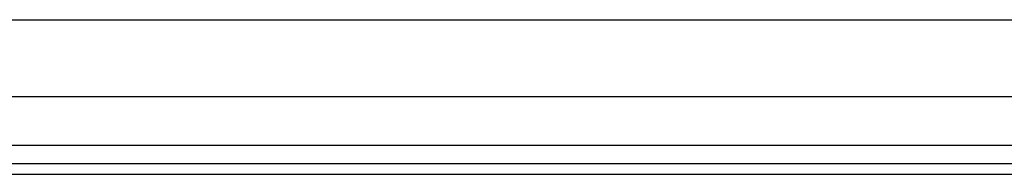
# Model space of a CAD drawing. Header units: inches. Extents: x 0 to 121, y -11 to 79.
# Tile 31 of 88: x 23.31 to 29.531, y 27.008 to 27.985. Entities that reach past the tile are written whole.
import ezdxf

# ---------------------------------------------------------------- set-up
doc = ezdxf.new("R2010")
doc.units = ezdxf.units.IN
doc.header["$LTSCALE"] = 7.278232
doc.header["$MEASUREMENT"] = 0
doc.layers.add('Visible Edges(ANSI)', color=7, linetype='Continuous', lineweight=25)
doc.layers.add('Visible Tangent Edges(ANSI)', color=7, linetype='Continuous', lineweight=25)

msp = doc.modelspace()

# ---------------------------------------------------------------- linework, layer by layer
at = {"layer": 'Visible Edges(ANSI)'}
for p, q in [((7.1254, 27.9847), (34.5969, 27.9847)), ((34.5969, 27.4963), (7.1254, 27.4963)), ((35.5287, 27.0736), (6.2189, 27.0736)), ((6.2189, 27.0078), (35.5287, 27.0078))]:
    msp.add_line(p, q, dxfattribs=at)
at = {"layer": 'Visible Tangent Edges(ANSI)'}
msp.add_line((35.5287, 27.189), (6.2189, 27.189), dxfattribs=at)

doc.saveas('drawing.dxf')
